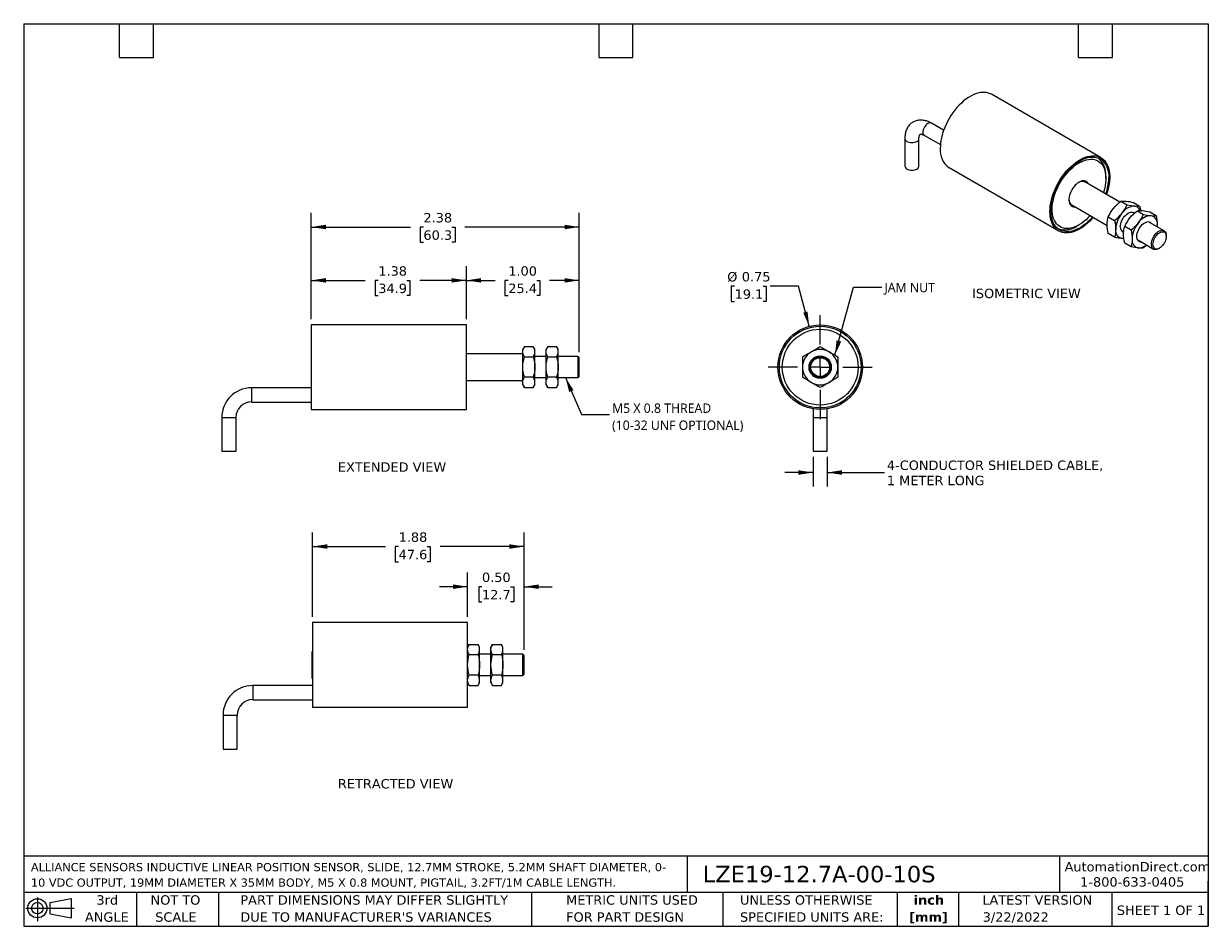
# Model space of a CAD drawing. Header units: inches. Extents: x 0.2 to 10.8, y 0.2 to 8.2.
import ezdxf

# ---------------------------------------------------------------- set-up
doc = ezdxf.new("R2010")
doc.units = ezdxf.units.IN
doc.header["$MEASUREMENT"] = 0
doc.linetypes.add('SLD-Center', pattern=[0.75, 0.6, -0.05, 0.05, -0.05])
doc.linetypes.add('SLD-Solid', pattern=[0])
doc.layers.add('CENTER', color=40, linetype='SLD-Center')
doc.layers.add('DIMENSIONS', color=140, linetype='SLD-Solid', lineweight=25)
doc.layers.add('TEXT', color=140, linetype='SLD-Solid', lineweight=25)
doc.styles.add('SLDTEXTSTYLE0', font='VERDANA.TTF')
doc.styles.add('SLDTEXTSTYLE1', font='VERDANAB.TTF')
doc.styles.add('SLDTEXTSTYLE2', font='SEGOEUI.TTF')
doc.styles.get("Standard").update_dxf_attribs({"font": 'VERDANA.TTF'})
doc.dimstyles.new('SLDDIMSTYLE0', dxfattribs={"dimtxt": 0.084961, "dimasz": 0.13, "dimexe": 0, "dimexo": 0.0625, "dimgap": 0.02124, "dimtad": 0, "dimtih": 1, "dimtoh": 1, "dimrnd": 1e-09, "dimzin": 4, "dimdsep": 46, "dimtxsty": 'SLDTEXTSTYLE0', "dimsah": 1, "dimcen": 0.09, "dimadec": 0, "dimazin": 1, "dimtfac": 1, "dimtofl": 0, "dimtmove": 0, "dimatfit": 3, "dimfxl": 0, "dimfrac": 2, "dimtolj": 1, "dimtzin": 12, "dimarcsym": 0})
doc.dimstyles.new('SLDDIMSTYLE1', dxfattribs={"dimtxt": 0.084961, "dimasz": 0.13, "dimexe": 0, "dimexo": 0.0625, "dimgap": 0.02124, "dimtad": 0, "dimtih": 1, "dimtoh": 1, "dimrnd": 1e-09, "dimzin": 12, "dimdsep": 46, "dimtxsty": 'SLDTEXTSTYLE0', "dimsah": 1, "dimcen": 0.09, "dimadec": 0, "dimazin": 3, "dimtfac": 1, "dimtofl": 0, "dimtmove": 0, "dimatfit": 3, "dimfxl": 0, "dimfrac": 2, "dimtolj": 1, "dimtzin": 12, "dimarcsym": 0})
doc.dimstyles.new('SLDDIMSTYLE2', dxfattribs={"dimtxt": 0.18, "dimasz": 0.13, "dimexe": 0, "dimexo": 0.0625, "dimgap": 0, "dimtad": 0, "dimtih": 1, "dimtoh": 1, "dimdec": 0, "dimrnd": 1e-09, "dimzin": 0, "dimdsep": 46, "dimtxsty": 'Standard', "dimsah": 1, "dimcen": 0.09, "dimadec": 0, "dimazin": 0, "dimtfac": 0.13, "dimtdec": 0, "dimtofl": 0, "dimtmove": 0, "dimatfit": 3, "dimfxl": 0, "dimfrac": 2, "dimtolj": 1, "dimtzin": 0, "dimarcsym": 0})
doc.dimstyles.new('SLDDIMSTYLE3', dxfattribs={"dimtxt": 0.084961, "dimasz": 0.13, "dimexe": 0, "dimexo": 0.0625, "dimgap": 0.02124, "dimtad": 0, "dimtih": 1, "dimtoh": 1, "dimrnd": 1e-09, "dimdsep": 46, "dimtxsty": 'SLDTEXTSTYLE0', "dimsah": 1, "dimcen": 0, "dimadec": 0, "dimazin": 2, "dimtfac": 1, "dimtofl": 0, "dimtmove": 0, "dimatfit": 3, "dimfxl": 0, "dimfrac": 2, "dimtolj": 1, "dimtzin": 12, "dimarcsym": 0})
doc.dimstyles.new('SLDDIMSTYLE4', dxfattribs={"dimtxt": 0.084961, "dimasz": 0.13, "dimexe": 0, "dimexo": 0.0625, "dimgap": 0.02124, "dimtad": 0, "dimtih": 1, "dimtoh": 1, "dimrnd": 1e-09, "dimzin": 12, "dimdsep": 46, "dimtxsty": 'SLDTEXTSTYLE0', "dimsah": 1, "dimcen": 0.09, "dimadec": 0, "dimazin": 3, "dimtfac": 1, "dimtmove": 0, "dimatfit": 0, "dimfxl": 0, "dimfrac": 2, "dimtolj": 1, "dimtzin": 12, "dimarcsym": 0})
doc.dimstyles.new('SLDDIMSTYLE5', dxfattribs={"dimtxt": 0.084961, "dimasz": 0.13, "dimexe": 0, "dimexo": 0.0625, "dimgap": 0.02124, "dimtad": 0, "dimtih": 1, "dimtoh": 1, "dimrnd": 1e-09, "dimzin": 0, "dimdsep": 46, "dimtxsty": 'SLDTEXTSTYLE0', "dimsah": 1, "dimcen": 0.09, "dimadec": 0, "dimazin": 0, "dimtfac": 1, "dimtmove": 0, "dimatfit": 0, "dimfxl": 0, "dimfrac": 2, "dimtolj": 1, "dimtzin": 12, "dimarcsym": 0})

# ---------------------------------------------------------------- blocks, each defined once
blk = doc.blocks.new('Block11')
at = {"color": 7, "linetype": 'SLD-Solid', "lineweight": 18}
for p, q in [((0, 0.113), (0.428, 0.113)), ((0.102, 0.209), (0.102, 0)), ((0.216, 0.164), (0.401, 0.198)), ((0.216, 0.063), (0.216, 0.164)), ((0.401, 0.198), (0.401, 0.029)), ((0.216, 0.063), (0.401, 0.029))]:
    blk.add_line(p, q, dxfattribs=at)
for radius in [0.0846, 0.0506]:
    blk.add_circle((0.102, 0.113), radius, dxfattribs=at)
blk = doc.blocks.new('Block12')
at = {"color": 7, "linetype": 'Continuous'}
blk.add_blockref('Block11', (0, 0), dxfattribs=at)
blk = doc.blocks.new('SW_NOTE_0')
at = {"layer": 'TEXT', "color": 0, "char_height": 0.07292, "attachment_point": 1, "style": 'SLDTEXTSTYLE0'}
for s, insert in [('ALLIANCE SENSORS INDUCTIVE LINEAR POSITION SENSOR, SLIDE, 12.7MM STROKE, 5.2MM SHAFT DIAMETER, 0-', (0, 0.093)), ('10 VDC OUTPUT, 19MM DIAMETER X 35MM BODY, M5 X 0.8 MOUNT, PIGTAIL, 3.2FT/1M CABLE LENGTH.', (0, -0.044))]:
    blk.add_mtext(s, dxfattribs=dict(at, insert=insert))
blk = doc.blocks.new('SW_NOTE_0_1')
at = {"layer": 'TEXT', "color": 0, "char_height": 0.0833, "attachment_point": 2, "style": 'SLDTEXTSTYLE1'}
for s, insert in [('inch', (0.125, 0.106)), ('[mm]', (0.122, -0.045))]:
    blk.add_mtext(s, dxfattribs=dict(at, insert=insert))
blk = doc.blocks.new('SW_NOTE_0_2')
at = {"layer": 'TEXT', "color": 0, "char_height": 0.08333, "attachment_point": 1, "style": 'SLDTEXTSTYLE0'}
for s, insert in [('UNLESS OTHERWISE ', (0, 0.106)), ('SPECIFIED UNITS ARE:', (0, -0.045))]:
    blk.add_mtext(s, dxfattribs=dict(at, insert=insert))
blk = doc.blocks.new('SW_NOTE_0_3')
at = {"layer": 'TEXT', "color": 0, "char_height": 0.08333, "attachment_point": 1, "style": 'SLDTEXTSTYLE0'}
for s, insert in [('PART DIMENSIONS MAY DIFFER SLIGHTLY ', (0, 0.106)), ("DUE TO MANUFACTURER'S VARIANCES", (0, -0.045))]:
    blk.add_mtext(s, dxfattribs=dict(at, insert=insert))
blk = doc.blocks.new('SW_NOTE_0_4')
at = {"layer": 'TEXT', "color": 0, "char_height": 0.0833, "attachment_point": 2, "style": 'SLDTEXTSTYLE0'}
for s, insert in [('NOT TO', (0.207, 0.106)), ('SCALE', (0.211, -0.045))]:
    blk.add_mtext(s, dxfattribs=dict(at, insert=insert))
blk = doc.blocks.new('SW_NOTE_0_5')
at = {"layer": 'TEXT', "color": 0, "char_height": 0.0833, "attachment_point": 2, "style": 'SLDTEXTSTYLE0'}
for s, insert in [('3rd', (0.091, 0.106)), ('ANGLE', (0.087, -0.045))]:
    blk.add_mtext(s, dxfattribs=dict(at, insert=insert))
blk = doc.blocks.new('SW_NOTE_0_6')
at = {"layer": 'TEXT', "color": 0, "char_height": 0.08333, "attachment_point": 1, "style": 'SLDTEXTSTYLE0'}
for s, insert in [('METRIC UNITS USED ', (0, 0.106)), ('FOR PART DESIGN', (0, -0.045))]:
    blk.add_mtext(s, dxfattribs=dict(at, insert=insert))
blk = doc.blocks.new('_D')
at = {"layer": 'DIMENSIONS'}
for p, q in [((4.174, 5.631), (4.174, 6.1)), ((5.174, 5.34), (5.174, 6.1)), ((4.174, 5.975), (4.43, 5.975)), ((4.545, 5.975), (4.516, 5.975)), ((4.516, 5.975), (4.516, 5.84)), ((4.797, 5.975), (4.826, 5.975)), ((4.826, 5.975), (4.826, 5.84)), ((5.174, 5.975), (4.912, 5.975)), ((4.516, 5.84), (4.545, 5.84)), ((4.826, 5.84), (4.797, 5.84))]:
    blk.add_line(p, q, dxfattribs=at)
for points in [[(4.174, 5.975), (4.304, 5.955), (4.304, 5.995)], [(5.174, 5.975), (5.044, 5.995), (5.044, 5.955)]]:
    blk.add_solid(points, dxfattribs=at)
at = {"layer": 'DIMENSIONS', "char_height": 0.0833, "attachment_point": 1, "style": 'SLDTEXTSTYLE0'}
for s, insert in [('1.00', (4.545, 6.1)), ('25.4', (4.545, 5.946))]:
    blk.add_mtext(s, dxfattribs=dict(at, insert=insert))
blk = doc.blocks.new('_D_1')
at = {"layer": 'DIMENSIONS'}
for p, q in [((2.799, 5.631), (2.799, 6.1)), ((4.174, 5.631), (4.174, 6.1)), ((2.799, 5.975), (3.278, 5.975)), ((3.393, 5.975), (3.365, 5.975)), ((3.365, 5.975), (3.365, 5.84)), ((3.646, 5.975), (3.674, 5.975)), ((3.674, 5.975), (3.674, 5.84)), ((4.174, 5.975), (3.761, 5.975)), ((3.365, 5.84), (3.393, 5.84)), ((3.674, 5.84), (3.646, 5.84))]:
    blk.add_line(p, q, dxfattribs=at)
for points in [[(2.799, 5.975), (2.929, 5.955), (2.929, 5.995)], [(4.174, 5.975), (4.044, 5.995), (4.044, 5.955)]]:
    blk.add_solid(points, dxfattribs=at)
at = {"layer": 'DIMENSIONS', "char_height": 0.0833, "attachment_point": 1, "style": 'SLDTEXTSTYLE0'}
for s, insert in [('1.38', (3.393, 6.1)), ('34.9', (3.393, 5.946))]:
    blk.add_mtext(s, dxfattribs=dict(at, insert=insert))
blk = doc.blocks.new('_D_2')
at = {"layer": 'DIMENSIONS'}
for p, q in [((2.799, 5.631), (2.799, 6.573)), ((5.174, 5.34), (5.174, 6.573)), ((2.799, 6.448), (3.678, 6.448)), ((3.793, 6.448), (3.765, 6.448)), ((3.765, 6.448), (3.765, 6.313)), ((4.046, 6.448), (4.074, 6.448)), ((4.074, 6.448), (4.074, 6.313)), ((5.174, 6.448), (4.161, 6.448)), ((3.765, 6.313), (3.793, 6.313)), ((4.074, 6.313), (4.046, 6.313))]:
    blk.add_line(p, q, dxfattribs=at)
for points in [[(2.799, 6.448), (2.929, 6.428), (2.929, 6.468)], [(5.174, 6.448), (5.044, 6.468), (5.044, 6.428)]]:
    blk.add_solid(points, dxfattribs=at)
at = {"layer": 'DIMENSIONS', "char_height": 0.0833, "attachment_point": 1, "style": 'SLDTEXTSTYLE0'}
for s, insert in [('2.38', (3.793, 6.572)), ('60.3', (3.793, 6.418))]:
    blk.add_mtext(s, dxfattribs=dict(at, insert=insert))
blk = doc.blocks.new('SW_NOTE_0_7')
at = {"layer": 'TEXT', "color": 0, "char_height": 0.08333, "attachment_point": 1, "style": 'SLDTEXTSTYLE2'}
for s, insert in [('M5 X 0.8 THREAD', (0.022, 0.097)), ('(10-32 UNF OPTIONAL)', (0.022, -0.054))]:
    blk.add_mtext(s, dxfattribs=dict(at, insert=insert))
blk = doc.blocks.new('_D_3')
at = {"layer": 'DIMENSIONS'}
for p, q in [((6.551, 5.924), (6.522, 5.924)), ((6.522, 5.924), (6.522, 5.789)), ((6.803, 5.924), (6.832, 5.924)), ((6.832, 5.924), (6.832, 5.789)), ((7.117, 5.924), (6.867, 5.924)), ((7.212, 5.569), (7.117, 5.924)), ((6.522, 5.789), (6.551, 5.789)), ((6.832, 5.789), (6.803, 5.789))]:
    blk.add_line(p, q, dxfattribs=at)
blk.add_solid([(7.212, 5.569), (7.198, 5.699), (7.159, 5.689)], dxfattribs=at)
at = {"layer": 'DIMENSIONS', "char_height": 0.0833, "attachment_point": 1, "style": 'SLDTEXTSTYLE0'}
for s, insert in [('%%c', (6.486, 6.049)), ('0.75', (6.615, 6.049)), ('19.1', (6.551, 5.895))]:
    blk.add_mtext(s, dxfattribs=dict(at, insert=insert))
blk = doc.blocks.new('_D_4')
at = {"layer": 'DIMENSIONS'}
for p, q in [((7.247, 4.41), (7.247, 4.147)), ((7.372, 4.41), (7.372, 4.147)), ((7.247, 4.272), (6.997, 4.272)), ((7.372, 4.272), (7.881, 4.272))]:
    blk.add_line(p, q, dxfattribs=at)
for points in [[(7.247, 4.272), (7.117, 4.292), (7.117, 4.252)], [(7.372, 4.272), (7.502, 4.252), (7.502, 4.292)]]:
    blk.add_solid(points, dxfattribs=at)
at = {"layer": 'DIMENSIONS', "char_height": 0.08333, "attachment_point": 1, "style": 'SLDTEXTSTYLE0'}
for s, insert in [('4-CONDUCTOR SHIELDED CABLE,', (7.901, 4.378)), ('1 METER LONG', (7.901, 4.243))]:
    blk.add_mtext(s, dxfattribs=dict(at, insert=insert))
blk = doc.blocks.new('SW_CENTERMARKSYMBOL_0')
at = {"layer": 'CENTER', "color": 0}
for p, q in [((0, 0.2), (0, 0.4615)), ((-0.2, 0), (-0.4615, 0)), ((0, 0), (-0.1, 0)), ((0, 0), (0, 0.1)), ((0, 0), (0, -0.1)), ((0, 0), (0.1, 0)), ((0.2, 0), (0.4615, 0)), ((0, -0.2), (0, -0.4615))]:
    blk.add_line(p, q, dxfattribs=at)
blk = doc.blocks.new('_D_5')
at = {"layer": 'DIMENSIONS'}
for p, q in [((4.185, 2.992), (4.185, 3.385)), ((4.685, 2.701), (4.685, 3.385)), ((4.185, 3.26), (3.935, 3.26)), ((4.312, 3.26), (4.284, 3.26)), ((4.284, 3.26), (4.284, 3.125)), ((4.565, 3.26), (4.593, 3.26)), ((4.593, 3.26), (4.593, 3.125)), ((4.685, 3.26), (4.935, 3.26)), ((4.284, 3.125), (4.312, 3.125)), ((4.593, 3.125), (4.565, 3.125))]:
    blk.add_line(p, q, dxfattribs=at)
for points in [[(4.185, 3.26), (4.055, 3.28), (4.055, 3.24)], [(4.685, 3.26), (4.815, 3.24), (4.815, 3.28)]]:
    blk.add_solid(points, dxfattribs=at)
at = {"layer": 'DIMENSIONS', "char_height": 0.0833, "attachment_point": 1, "style": 'SLDTEXTSTYLE0'}
for s, insert in [('0.50', (4.312, 3.385)), ('12.7', (4.312, 3.231))]:
    blk.add_mtext(s, dxfattribs=dict(at, insert=insert))
blk = doc.blocks.new('_D_6')
at = {"layer": 'DIMENSIONS'}
for p, q in [((2.81, 2.992), (2.81, 3.741)), ((4.685, 2.701), (4.685, 3.741)), ((2.81, 3.616), (3.457, 3.616)), ((3.573, 3.616), (3.544, 3.616)), ((3.544, 3.616), (3.544, 3.481)), ((3.825, 3.616), (3.854, 3.616)), ((3.854, 3.616), (3.854, 3.481)), ((4.685, 3.616), (3.94, 3.616)), ((3.544, 3.481), (3.573, 3.481)), ((3.854, 3.481), (3.825, 3.481))]:
    blk.add_line(p, q, dxfattribs=at)
for points in [[(2.81, 3.616), (2.94, 3.596), (2.94, 3.636)], [(4.685, 3.616), (4.555, 3.636), (4.555, 3.596)]]:
    blk.add_solid(points, dxfattribs=at)
at = {"layer": 'DIMENSIONS', "char_height": 0.0833, "attachment_point": 1, "style": 'SLDTEXTSTYLE0'}
for s, insert in [('1.88', (3.573, 3.741)), ('47.6', (3.573, 3.587))]:
    blk.add_mtext(s, dxfattribs=dict(at, insert=insert))

msp = doc.modelspace()

# ---------------------------------------------------------------- linework, layer by layer
for p, q in [((9.799, 7.062), (8.827, 7.624)), ((8.404, 7.305), (8.296, 7.368)), ((8.233, 7.26), (8.375, 7.178)), ((8.06, 7.232), (8.06, 6.987)), ((8.185, 6.987), (8.185, 7.232)), ((8.452, 6.974), (9.424, 6.413)), ((9.966, 6.668), (9.656, 6.847)), ((9.842, 6.879), (9.842, 6.899)), ((9.539, 6.644), (9.854, 6.462)), ((9.975, 6.676), (10.03, 6.644)), ((10.086, 6.666), (10.141, 6.634)), ((9.863, 6.538), (9.919, 6.506)), ((10.093, 6.568), (10.084, 6.573)), ((10.121, 6.592), (10.176, 6.56)), ((10.232, 6.582), (10.287, 6.55)), ((9.587, 6.457), (9.604, 6.467)), ((9.99, 6.411), (10.001, 6.405)), ((10.009, 6.454), (10.065, 6.422)), ((10.358, 6.414), (10.23, 6.489)), ((10.297, 6.47), (10.296, 6.45)), ((9.919, 6.357), (9.863, 6.389)), ((10.002, 6.346), (9.984, 6.347)), ((10.065, 6.273), (10.009, 6.305)), ((10.136, 6.327), (10.265, 6.253)), ((10.377, 6.363), (10.377, 6.372)), ((10.204, 6.287), (10.176, 6.263)), ((10.311, 6.257), (10.318, 6.261)), ((4.174, 5.581), (2.799, 5.581)), ((2.799, 5.581), (2.799, 5.206)), ((4.174, 5.206), (4.174, 5.581)), ((4.689, 5.388), (4.674, 5.364)), ((4.674, 5.343), (4.674, 5.364)), ((4.689, 5.388), (4.767, 5.388)), ((4.781, 5.364), (4.767, 5.388)), ((4.781, 5.343), (4.781, 5.364)), ((4.895, 5.388), (4.881, 5.364)), ((4.881, 5.343), (4.881, 5.364)), ((4.895, 5.388), (4.973, 5.388)), ((4.987, 5.364), (4.973, 5.388)), ((4.987, 5.343), (4.987, 5.364)), ((4.674, 5.323), (4.174, 5.323)), ((4.674, 5.206), (4.674, 5.343)), ((4.689, 5.297), (4.767, 5.297)), ((4.781, 5.206), (4.781, 5.343)), ((4.881, 5.3), (4.781, 5.3)), ((4.881, 5.206), (4.881, 5.343)), ((4.895, 5.297), (4.973, 5.297)), ((4.987, 5.206), (4.987, 5.343)), ((5.164, 5.3), (4.987, 5.3)), ((5.174, 5.29), (5.164, 5.3)), ((5.164, 5.226), (5.164, 5.3)), ((5.174, 5.125), (5.174, 5.29)), ((2.799, 5.206), (2.799, 4.831)), ((4.174, 4.831), (4.174, 5.206)), ((4.674, 5.07), (4.674, 5.206)), ((4.781, 5.07), (4.781, 5.206)), ((4.881, 5.07), (4.881, 5.206)), ((4.987, 5.07), (4.987, 5.206)), ((5.164, 5.113), (5.164, 5.226)), ((4.174, 5.089), (4.674, 5.089)), ((4.674, 5.049), (4.674, 5.07)), ((4.674, 5.049), (4.689, 5.025)), ((4.767, 5.116), (4.689, 5.116)), ((4.767, 5.025), (4.781, 5.049)), ((4.781, 5.113), (4.881, 5.113)), ((4.781, 5.049), (4.781, 5.07)), ((4.881, 5.049), (4.881, 5.07)), ((4.881, 5.049), (4.895, 5.025)), ((4.973, 5.116), (4.895, 5.116)), ((4.973, 5.025), (4.987, 5.049)), ((4.987, 5.113), (5.164, 5.113)), ((4.987, 5.049), (4.987, 5.07)), ((5.164, 5.113), (5.174, 5.123)), ((5.174, 5.123), (5.174, 5.125)), ((2.799, 5.022), (2.269, 5.022)), ((2.269, 5.022), (2.269, 4.897)), ((4.689, 5.025), (4.767, 5.025)), ((4.895, 5.025), (4.973, 5.025)), ((2.269, 4.897), (2.799, 4.897)), ((2.799, 4.831), (4.174, 4.831)), ((7.247, 4.837), (7.247, 4.76)), ((7.372, 4.76), (7.372, 4.837)), ((2.007, 4.76), (2.007, 4.46)), ((2.007, 4.76), (2.132, 4.76)), ((2.132, 4.46), (2.132, 4.76)), ((7.247, 4.76), (7.247, 4.46)), ((7.247, 4.76), (7.372, 4.76)), ((7.372, 4.46), (7.372, 4.76)), ((2.007, 4.46), (2.132, 4.46)), ((7.247, 4.46), (7.372, 4.46)), ((4.185, 2.942), (2.81, 2.942)), ((2.81, 2.942), (2.81, 2.567)), ((4.185, 2.567), (4.185, 2.942)), ((4.199, 2.749), (4.185, 2.724)), ((4.199, 2.749), (4.277, 2.749)), ((4.291, 2.724), (4.277, 2.749)), ((4.405, 2.749), (4.391, 2.724)), ((4.405, 2.749), (4.484, 2.749)), ((4.498, 2.724), (4.484, 2.749)), ((2.81, 2.684), (2.805, 2.684)), ((2.805, 2.684), (2.805, 2.461)), ((4.199, 2.658), (4.277, 2.658)), ((4.291, 2.703), (4.291, 2.724)), ((4.291, 2.567), (4.291, 2.703)), ((4.391, 2.661), (4.291, 2.661)), ((4.391, 2.703), (4.391, 2.724)), ((4.391, 2.567), (4.391, 2.703)), ((4.405, 2.658), (4.484, 2.658)), ((4.498, 2.703), (4.498, 2.724)), ((4.498, 2.567), (4.498, 2.703)), ((4.675, 2.661), (4.498, 2.661)), ((4.685, 2.651), (4.675, 2.661)), ((4.675, 2.587), (4.675, 2.661)), ((4.685, 2.485), (4.685, 2.651)), ((2.81, 2.567), (2.81, 2.192)), ((4.185, 2.192), (4.185, 2.567)), ((4.291, 2.431), (4.291, 2.567)), ((4.391, 2.431), (4.391, 2.567)), ((4.498, 2.431), (4.498, 2.567)), ((4.675, 2.474), (4.675, 2.587)), ((2.805, 2.461), (2.805, 2.45)), ((2.805, 2.45), (2.81, 2.45)), ((4.277, 2.476), (4.199, 2.476)), ((4.291, 2.474), (4.391, 2.474)), ((4.291, 2.41), (4.291, 2.431)), ((4.391, 2.41), (4.391, 2.431)), ((4.484, 2.476), (4.405, 2.476)), ((4.498, 2.474), (4.675, 2.474)), ((4.498, 2.41), (4.498, 2.431)), ((4.675, 2.474), (4.685, 2.484)), ((4.685, 2.484), (4.685, 2.485)), ((2.81, 2.383), (2.28, 2.383)), ((2.28, 2.383), (2.28, 2.258)), ((4.185, 2.41), (4.199, 2.385)), ((4.199, 2.385), (4.277, 2.385)), ((4.277, 2.385), (4.291, 2.41)), ((4.391, 2.41), (4.405, 2.385)), ((4.405, 2.385), (4.484, 2.385)), ((4.484, 2.385), (4.498, 2.41)), ((2.28, 2.258), (2.81, 2.258)), ((2.018, 2.121), (2.018, 1.821)), ((2.018, 2.121), (2.143, 2.121)), ((2.143, 1.821), (2.143, 2.121)), ((2.81, 2.192), (4.185, 2.192)), ((2.018, 1.821), (2.143, 1.821))]:
    msp.add_line(p, q)
at = {"flags": 128}
for points in [[(8.827, 7.624), (8.817, 7.629), (8.801, 7.635), (8.784, 7.639), (8.765, 7.641), (8.747, 7.641), (8.727, 7.639), (8.707, 7.634), (8.686, 7.627), (8.665, 7.619), (8.644, 7.608), (8.623, 7.595), (8.602, 7.581), (8.581, 7.565), (8.561, 7.547), (8.541, 7.527), (8.522, 7.506), (8.503, 7.484), (8.486, 7.46), (8.469, 7.436), (8.453, 7.41), (8.439, 7.384), (8.426, 7.358), (8.414, 7.331), (8.403, 7.304), (8.395, 7.276), (8.387, 7.249), (8.381, 7.223), (8.377, 7.196), (8.375, 7.171), (8.374, 7.146)], [(8.296, 7.368), (8.289, 7.371), (8.281, 7.371), (8.273, 7.369), (8.264, 7.365), (8.256, 7.359), (8.247, 7.351), (8.24, 7.342), (8.233, 7.332), (8.228, 7.321), (8.223, 7.31), (8.221, 7.299), (8.22, 7.288), (8.221, 7.279), (8.223, 7.271), (8.228, 7.264), (8.233, 7.26), (8.233, 7.26)], [(8.06, 7.232), (8.062, 7.225), (8.065, 7.218), (8.071, 7.212), (8.079, 7.207), (8.088, 7.202), (8.099, 7.199), (8.111, 7.197), (8.123, 7.196), (8.135, 7.197), (8.147, 7.199), (8.158, 7.202), (8.167, 7.207), (8.175, 7.212), (8.181, 7.218), (8.184, 7.225), (8.185, 7.232)], [(9.346, 6.585), (9.347, 6.609), (9.349, 6.635), (9.354, 6.661), (9.359, 6.688), (9.367, 6.715), (9.376, 6.742), (9.386, 6.769), (9.398, 6.796), (9.411, 6.823), (9.426, 6.849), (9.441, 6.874), (9.458, 6.899), (9.476, 6.922), (9.494, 6.945), (9.513, 6.966), (9.533, 6.985), (9.554, 7.003), (9.575, 7.02), (9.595, 7.034), (9.617, 7.047), (9.638, 7.057), (9.659, 7.066), (9.679, 7.073), (9.699, 7.077), (9.719, 7.08), (9.738, 7.08), (9.756, 7.078), (9.773, 7.074), (9.789, 7.067), (9.804, 7.059), (9.818, 7.049), (9.831, 7.036), (9.842, 7.022), (9.852, 7.006), (9.86, 6.988), (9.866, 6.969), (9.871, 6.948), (9.875, 6.926), (9.876, 6.903), (9.876, 6.878), (9.875, 6.853), (9.871, 6.827), (9.866, 6.801), (9.86, 6.774), (9.852, 6.747), (9.848, 6.736)], [(9.724, 6.537), (9.721, 6.534), (9.702, 6.513), (9.683, 6.494), (9.663, 6.477), (9.642, 6.462), (9.622, 6.448), (9.601, 6.436), (9.58, 6.426), (9.56, 6.418), (9.54, 6.412), (9.52, 6.408), (9.501, 6.407), (9.483, 6.407), (9.466, 6.41), (9.449, 6.415), (9.434, 6.422), (9.419, 6.431), (9.406, 6.441), (9.395, 6.454), (9.384, 6.469), (9.375, 6.485), (9.368, 6.504), (9.362, 6.523), (9.358, 6.544), (9.356, 6.566), (9.355, 6.59), (9.356, 6.614), (9.358, 6.639), (9.362, 6.665), (9.368, 6.691), (9.375, 6.717), (9.384, 6.744), (9.395, 6.771), (9.406, 6.797), (9.419, 6.823), (9.434, 6.849), (9.449, 6.873), (9.466, 6.897), (9.483, 6.92), (9.501, 6.942), (9.52, 6.962), (9.54, 6.981), (9.56, 6.998), (9.58, 7.014), (9.601, 7.027), (9.622, 7.039), (9.642, 7.049), (9.663, 7.057), (9.683, 7.063), (9.702, 7.067), (9.721, 7.068), (9.739, 7.068), (9.757, 7.065), (9.773, 7.06), (9.789, 7.054), (9.803, 7.045), (9.816, 7.034), (9.828, 7.021), (9.838, 7.006), (9.847, 6.99), (9.854, 6.972), (9.86, 6.952), (9.864, 6.931), (9.867, 6.909), (9.868, 6.886), (9.868, 6.886)], [(9.513, 6.943), (9.532, 6.962), (9.551, 6.979), (9.571, 6.995), (9.591, 7.008), (9.611, 7.02), (9.631, 7.03), (9.65, 7.038), (9.67, 7.044), (9.689, 7.047), (9.707, 7.049), (9.724, 7.048), (9.741, 7.045), (9.757, 7.041), (9.772, 7.034), (9.785, 7.024), (9.798, 7.013), (9.809, 7.001), (9.818, 6.986), (9.826, 6.969), (9.832, 6.951), (9.837, 6.932), (9.84, 6.911), (9.842, 6.889), (9.842, 6.866), (9.84, 6.842), (9.837, 6.817), (9.832, 6.792), (9.825, 6.766), (9.82, 6.752)], [(8.06, 6.987), (8.062, 6.98), (8.065, 6.974), (8.071, 6.967), (8.079, 6.962), (8.088, 6.957), (8.099, 6.954), (8.111, 6.952), (8.123, 6.951), (8.135, 6.952), (8.147, 6.954), (8.158, 6.957), (8.167, 6.962), (8.175, 6.967), (8.181, 6.974), (8.184, 6.98), (8.185, 6.987)], [(9.704, 6.549), (9.686, 6.531), (9.667, 6.513), (9.647, 6.496), (9.628, 6.482), (9.608, 6.469), (9.588, 6.458), (9.568, 6.449), (9.548, 6.442), (9.529, 6.438), (9.511, 6.435), (9.493, 6.435), (9.476, 6.436), (9.459, 6.44), (9.444, 6.446), (9.43, 6.454), (9.417, 6.464), (9.405, 6.476), (9.395, 6.49), (9.386, 6.506), (9.379, 6.523), (9.373, 6.542), (9.369, 6.562), (9.367, 6.583), (9.366, 6.606), (9.367, 6.63), (9.37, 6.654), (9.374, 6.679), (9.38, 6.704), (9.387, 6.73), (9.396, 6.756), (9.407, 6.781), (9.419, 6.807), (9.432, 6.831), (9.446, 6.856), (9.462, 6.879), (9.478, 6.902), (9.495, 6.923), (9.513, 6.943), (9.513, 6.943)], [(9.687, 6.829), (9.685, 6.834), (9.679, 6.843), (9.671, 6.85), (9.662, 6.854), (9.652, 6.857), (9.641, 6.858), (9.63, 6.856), (9.618, 6.852), (9.606, 6.846), (9.594, 6.839), (9.582, 6.829), (9.57, 6.818), (9.559, 6.805), (9.549, 6.791), (9.54, 6.777), (9.532, 6.761), (9.525, 6.745), (9.52, 6.73), (9.517, 6.714), (9.515, 6.699), (9.515, 6.685), (9.516, 6.671), (9.519, 6.66), (9.524, 6.649), (9.53, 6.641), (9.538, 6.634), (9.546, 6.629), (9.556, 6.626), (9.567, 6.626), (9.57, 6.626)], [(9.731, 6.533), (9.719, 6.52), (9.699, 6.499), (9.679, 6.481), (9.659, 6.464), (9.638, 6.448), (9.617, 6.435), (9.595, 6.423), (9.575, 6.413), (9.554, 6.405), (9.533, 6.4), (9.513, 6.397), (9.494, 6.395), (9.476, 6.396), (9.458, 6.399), (9.441, 6.404), (9.426, 6.412), (9.411, 6.421), (9.398, 6.433), (9.386, 6.446), (9.376, 6.461), (9.367, 6.478), (9.359, 6.496), (9.354, 6.516), (9.349, 6.538), (9.347, 6.561), (9.346, 6.585)], [(9.97, 6.45), (9.971, 6.463), (9.974, 6.477), (9.978, 6.491), (9.984, 6.505), (9.991, 6.519), (9.999, 6.532), (10.008, 6.543), (10.019, 6.554), (10.029, 6.563), (10.04, 6.57), (10.051, 6.576), (10.062, 6.579), (10.072, 6.58), (10.081, 6.579), (10.089, 6.575), (10.096, 6.57)], [(10.089, 6.576), (10.089, 6.576), (10.095, 6.57)], [(10.001, 6.401), (9.998, 6.402), (9.99, 6.405)], [(10.116, 6.366), (10.117, 6.379), (10.12, 6.393), (10.124, 6.407), (10.13, 6.421), (10.137, 6.434), (10.145, 6.447), (10.154, 6.459), (10.164, 6.47), (10.175, 6.479), (10.186, 6.486), (10.197, 6.492), (10.207, 6.495), (10.217, 6.496), (10.227, 6.495), (10.235, 6.491), (10.242, 6.486), (10.248, 6.478), (10.248, 6.478)], [(10.247, 6.312), (10.25, 6.326), (10.254, 6.34), (10.261, 6.353), (10.268, 6.366), (10.277, 6.378), (10.286, 6.39), (10.296, 6.399), (10.307, 6.407), (10.317, 6.413), (10.328, 6.417), (10.338, 6.419), (10.347, 6.418), (10.356, 6.416), (10.363, 6.411), (10.369, 6.404), (10.373, 6.396), (10.376, 6.385), (10.377, 6.374), (10.377, 6.372)], [(10.306, 6.256), (10.296, 6.253), (10.287, 6.253), (10.279, 6.256), (10.272, 6.26), (10.267, 6.266), (10.263, 6.275), (10.26, 6.284), (10.259, 6.295), (10.26, 6.307), (10.263, 6.32), (10.267, 6.333), (10.273, 6.346), (10.279, 6.358), (10.287, 6.37), (10.296, 6.38), (10.306, 6.389), (10.316, 6.396), (10.326, 6.401), (10.336, 6.405), (10.345, 6.406), (10.354, 6.404), (10.361, 6.401), (10.367, 6.396), (10.372, 6.389), (10.376, 6.38), (10.377, 6.369), (10.377, 6.358), (10.376, 6.345), (10.372, 6.332), (10.367, 6.319), (10.361, 6.307), (10.353, 6.295), (10.345, 6.284), (10.336, 6.274), (10.326, 6.266), (10.316, 6.26), (10.306, 6.256)], [(10.297, 6.47), (10.296, 6.453), (10.296, 6.45)], [(10.002, 6.347), (9.997, 6.347), (9.984, 6.347)], [(10.155, 6.316), (10.154, 6.316), (10.145, 6.317), (10.137, 6.321), (10.13, 6.326), (10.124, 6.334), (10.12, 6.343), (10.117, 6.354), (10.116, 6.366)], [(10.311, 6.257), (10.311, 6.257), (10.3, 6.252), (10.29, 6.249), (10.28, 6.248), (10.271, 6.25), (10.263, 6.253), (10.256, 6.259), (10.251, 6.267), (10.248, 6.276), (10.246, 6.287), (10.245, 6.299), (10.247, 6.312)]]:
    msp.add_lwpolyline(points, dxfattribs=at)
for radius in [0.375, 0.362, 0.362, 0.336, 0.0984, 0.0935, 0.0835]:
    msp.add_circle((7.31, 5.206), radius)
for centre, radius, start, end in [((8.562, 7.127), 0.189, 174.3975, 234.2903), ((9.654, 6.915), 0.188, 355.1339, 49.9), ((9.632, 6.796), 0.0561, 64.5821, 123.4908), ((9.409, 6.893), 0.459, 340.4906, 359.0684), ((9.572, 6.692), 0.0579, 177.528, 234.4098), ((10.104, 6.49), 0.144, 93.4295, 146.5651), ((10.09, 6.576), 0.0582, 18.2623, 83.9702), ((10.17, 6.415), 0.242, 140.2279, 177.3607), ((10.25, 6.406), 0.144, 93.4295, 146.5651), ((10.229, 6.481), 0.0693, 350.7481, 79.4532), ((9.478, 6.614), 0.191, 250.5075, 304.4693), ((9.997, 6.415), 0.0693, 170.7481, 259.4532), ((10.015, 6.444), 0.0452, 172.308, 250.6909), ((10.316, 6.33), 0.242, 140.2279, 177.3607), ((10.216, 6.461), 0.0359, 29.631, 59.3612), ((10.143, 6.33), 0.0693, 170.7481, 259.4532), ((10.154, 6.353), 0.0366, 240.945, 270.0736), ((10.13, 6.375), 0.113, 269.8601, 309.6275), ((7.31, 5.206), 0.157, 60, 120), ((7.31, 5.206), 0.157, 120, 180), ((7.31, 5.206), 0.157, 0, 60), ((7.31, 5.206), 0.157, 180, 240), ((7.31, 5.206), 0.157, 300, 0), ((7.31, 5.206), 0.157, 240, 300), ((2.269, 4.76), 0.263, 90, 180), ((2.269, 4.76), 0.138, 90, 180), ((2.28, 2.121), 0.263, 90, 180), ((2.28, 2.121), 0.138, 90, 180)]:
    msp.add_arc(centre, radius, start, end)
for points, knots in [([(8.295, 7.368), (8.292, 7.37), (8.283, 7.375), (8.268, 7.382), (8.251, 7.388), (8.234, 7.392), (8.218, 7.395), (8.201, 7.396), (8.185, 7.395), (8.168, 7.392), (8.153, 7.388), (8.138, 7.381), (8.124, 7.373), (8.111, 7.362), (8.098, 7.35), (8.088, 7.336), (8.079, 7.321), (8.072, 7.305), (8.067, 7.288), (8.063, 7.27), (8.061, 7.251), (8.061, 7.239), (8.06, 7.232)], [0, 0, 0, 0, 0.03643, 0.086732, 0.137172, 0.187516, 0.237546, 0.287124, 0.336235, 0.384995, 0.433635, 0.482473, 0.531893, 0.58232, 0.634129, 0.687858, 0.737712, 0.788801, 0.841085, 0.894346, 0.948222, 1, 1, 1, 1]), ([(8.185, 7.232), (8.185, 7.233), (8.185, 7.237), (8.186, 7.243), (8.187, 7.25), (8.188, 7.257), (8.19, 7.262), (8.192, 7.265), (8.193, 7.268), (8.195, 7.269), (8.196, 7.27), (8.196, 7.27), (8.199, 7.271), (8.202, 7.271), (8.207, 7.27), (8.213, 7.269), (8.22, 7.266), (8.227, 7.263), (8.231, 7.261), (8.233, 7.26)], [0, 0, 0, 0, 0.009821, 0.064485, 0.119072, 0.17388, 0.229371, 0.286424, 0.346651, 0.413075, 0.492673, 0.596251, 0.663303, 0.727484, 0.788538, 0.848201, 0.907505, 0.9668, 1, 1, 1, 1]), ([(10.141, 6.634), (10.145, 6.621), (10.148, 6.607), (10.149, 6.594), (10.149, 6.593)], [0, 0, 0, 0, 0.990299, 1, 1, 1, 1])]:
    msp.add_open_spline(points, degree=3, knots=knots)
for points in [[(9.909, 6.613), (9.928, 6.636), (9.951, 6.657), (9.975, 6.676)], [(9.975, 6.676), (9.987, 6.678), (10.002, 6.679), (10.021, 6.677)], [(9.984, 6.569), (10.003, 6.593), (10.018, 6.618), (10.03, 6.644)], [(10.021, 6.677), (10.04, 6.675), (10.062, 6.671), (10.086, 6.666)], [(10.03, 6.644), (10.054, 6.639), (10.077, 6.635), (10.096, 6.634)], [(10.096, 6.634), (10.115, 6.632), (10.129, 6.632), (10.141, 6.634)], [(9.854, 6.469), (9.854, 6.495), (9.857, 6.517), (9.863, 6.538)], [(9.863, 6.538), (9.876, 6.564), (9.89, 6.589), (9.909, 6.613)], [(9.919, 6.506), (9.943, 6.525), (9.965, 6.546), (9.984, 6.569)], [(10.009, 6.454), (10.021, 6.48), (10.036, 6.505), (10.055, 6.529)], [(10.055, 6.529), (10.074, 6.552), (10.096, 6.573), (10.121, 6.592)], [(10.121, 6.592), (10.133, 6.594), (10.147, 6.594), (10.166, 6.593)], [(10.13, 6.485), (10.149, 6.509), (10.164, 6.534), (10.176, 6.56)], [(10.166, 6.593), (10.185, 6.591), (10.208, 6.587), (10.232, 6.582)], [(10.176, 6.56), (10.2, 6.555), (10.223, 6.551), (10.242, 6.549)], [(10.242, 6.549), (10.261, 6.548), (10.275, 6.548), (10.287, 6.55)], [(10.287, 6.55), (10.293, 6.522), (10.297, 6.496), (10.297, 6.47)], [(9.863, 6.389), (9.857, 6.417), (9.854, 6.444), (9.854, 6.469)], [(9.919, 6.506), (9.925, 6.478), (9.929, 6.451), (9.929, 6.426)], [(9.929, 6.426), (9.929, 6.4), (9.925, 6.378), (9.919, 6.357)], [(9.999, 6.385), (9.999, 6.41), (10.003, 6.433), (10.009, 6.454)], [(10.065, 6.422), (10.089, 6.441), (10.111, 6.461), (10.13, 6.485)], [(10.065, 6.422), (10.071, 6.394), (10.075, 6.367), (10.075, 6.342)], [(9.984, 6.347), (9.965, 6.348), (9.943, 6.352), (9.919, 6.357)], [(10.009, 6.305), (10.003, 6.333), (9.999, 6.36), (9.999, 6.385)], [(10.075, 6.342), (10.075, 6.316), (10.071, 6.294), (10.065, 6.273)], [(10.13, 6.262), (10.111, 6.264), (10.089, 6.268), (10.065, 6.273)], [(10.176, 6.263), (10.164, 6.261), (10.149, 6.261), (10.13, 6.262)], [(4.674, 5.343), (4.674, 5.358), (4.68, 5.373), (4.689, 5.388)], [(4.781, 5.343), (4.781, 5.358), (4.775, 5.373), (4.767, 5.388)], [(4.881, 5.343), (4.881, 5.358), (4.886, 5.373), (4.895, 5.388)], [(4.987, 5.343), (4.987, 5.358), (4.982, 5.373), (4.973, 5.388)], [(7.231, 5.343), (7.258, 5.358), (7.284, 5.373), (7.31, 5.388)], [(7.31, 5.388), (7.335, 5.373), (7.361, 5.358), (7.388, 5.343)], [(4.689, 5.297), (4.68, 5.312), (4.674, 5.327), (4.674, 5.343)], [(4.674, 5.206), (4.674, 5.237), (4.68, 5.268), (4.689, 5.297)], [(4.767, 5.297), (4.775, 5.312), (4.781, 5.327), (4.781, 5.343)], [(4.767, 5.297), (4.775, 5.268), (4.781, 5.237), (4.781, 5.206)], [(4.895, 5.297), (4.886, 5.312), (4.881, 5.327), (4.881, 5.343)], [(4.881, 5.206), (4.881, 5.237), (4.886, 5.268), (4.895, 5.297)], [(4.973, 5.297), (4.982, 5.312), (4.987, 5.327), (4.987, 5.343)], [(4.973, 5.297), (4.982, 5.268), (4.987, 5.237), (4.987, 5.206)], [(7.152, 5.297), (7.178, 5.312), (7.204, 5.327), (7.231, 5.343)], [(7.152, 5.297), (7.152, 5.268), (7.152, 5.237), (7.152, 5.206)], [(7.388, 5.343), (7.415, 5.327), (7.441, 5.312), (7.467, 5.297)], [(7.467, 5.297), (7.467, 5.268), (7.467, 5.237), (7.467, 5.206)], [(4.689, 5.116), (4.68, 5.145), (4.674, 5.175), (4.674, 5.206)], [(4.781, 5.206), (4.781, 5.175), (4.775, 5.145), (4.767, 5.116)], [(4.895, 5.116), (4.886, 5.145), (4.881, 5.175), (4.881, 5.206)], [(4.987, 5.206), (4.987, 5.175), (4.982, 5.145), (4.973, 5.116)], [(7.152, 5.206), (7.152, 5.175), (7.152, 5.145), (7.152, 5.116)], [(7.467, 5.206), (7.467, 5.175), (7.467, 5.145), (7.467, 5.116)], [(4.674, 5.07), (4.674, 5.086), (4.68, 5.101), (4.689, 5.116)], [(4.689, 5.025), (4.68, 5.039), (4.674, 5.055), (4.674, 5.07)], [(4.781, 5.07), (4.781, 5.086), (4.775, 5.101), (4.767, 5.116)], [(4.767, 5.025), (4.775, 5.039), (4.781, 5.055), (4.781, 5.07)], [(4.881, 5.07), (4.881, 5.086), (4.886, 5.101), (4.895, 5.116)], [(4.895, 5.025), (4.886, 5.039), (4.881, 5.055), (4.881, 5.07)], [(4.987, 5.07), (4.987, 5.086), (4.982, 5.101), (4.973, 5.116)], [(4.973, 5.025), (4.982, 5.039), (4.987, 5.055), (4.987, 5.07)], [(7.231, 5.07), (7.204, 5.086), (7.178, 5.101), (7.152, 5.116)], [(7.31, 5.025), (7.284, 5.039), (7.258, 5.055), (7.231, 5.07)], [(7.388, 5.07), (7.361, 5.055), (7.335, 5.039), (7.31, 5.025)], [(7.467, 5.116), (7.441, 5.101), (7.415, 5.086), (7.388, 5.07)], [(4.185, 2.703), (4.185, 2.719), (4.191, 2.734), (4.199, 2.749)], [(4.291, 2.703), (4.291, 2.719), (4.286, 2.734), (4.277, 2.749)], [(4.391, 2.703), (4.391, 2.719), (4.397, 2.734), (4.405, 2.749)], [(4.498, 2.703), (4.498, 2.719), (4.492, 2.734), (4.484, 2.749)], [(4.199, 2.658), (4.191, 2.673), (4.185, 2.688), (4.185, 2.703)], [(4.185, 2.567), (4.185, 2.598), (4.191, 2.628), (4.199, 2.658)], [(4.277, 2.658), (4.286, 2.673), (4.291, 2.688), (4.291, 2.703)], [(4.277, 2.658), (4.286, 2.628), (4.291, 2.598), (4.291, 2.567)], [(4.405, 2.658), (4.397, 2.673), (4.391, 2.688), (4.391, 2.703)], [(4.391, 2.567), (4.391, 2.598), (4.397, 2.628), (4.405, 2.658)], [(4.484, 2.658), (4.492, 2.673), (4.498, 2.688), (4.498, 2.703)], [(4.484, 2.658), (4.492, 2.628), (4.498, 2.598), (4.498, 2.567)], [(4.199, 2.476), (4.191, 2.506), (4.185, 2.536), (4.185, 2.567)], [(4.291, 2.567), (4.291, 2.536), (4.286, 2.506), (4.277, 2.476)], [(4.405, 2.476), (4.397, 2.506), (4.391, 2.536), (4.391, 2.567)], [(4.498, 2.567), (4.498, 2.536), (4.492, 2.506), (4.484, 2.476)], [(4.185, 2.431), (4.185, 2.446), (4.191, 2.461), (4.199, 2.476)], [(4.199, 2.385), (4.191, 2.4), (4.185, 2.415), (4.185, 2.431)], [(4.291, 2.431), (4.291, 2.446), (4.286, 2.461), (4.277, 2.476)], [(4.277, 2.385), (4.286, 2.4), (4.291, 2.415), (4.291, 2.431)], [(4.391, 2.431), (4.391, 2.446), (4.397, 2.461), (4.405, 2.476)], [(4.405, 2.385), (4.397, 2.4), (4.391, 2.415), (4.391, 2.431)], [(4.498, 2.431), (4.498, 2.446), (4.492, 2.461), (4.484, 2.476)], [(4.484, 2.385), (4.492, 2.4), (4.498, 2.415), (4.498, 2.431)]]:
    msp.add_open_spline(points, degree=3)
at = {"layer": 'TEXT'}
for p, q in [((0.25, 8.25), (10.75, 8.25)), ((0.25, 8.25), (0.25, 0.25)), ((1.1, 7.95), (1.1, 8.25)), ((1.4, 7.95), (1.4, 8.25)), ((5.35, 7.95), (5.35, 8.25)), ((5.65, 7.95), (5.65, 8.25)), ((9.6, 7.95), (9.6, 8.25)), ((9.9, 7.95), (9.9, 8.25)), ((10.75, 8.25), (10.75, 0.25)), ((1.1, 7.95), (1.4, 7.95)), ((5.35, 7.95), (5.65, 7.95)), ((9.6, 7.95), (9.9, 7.95)), ((10.75, 0.871), (0.25, 0.871)), ((6.132, 0.871), (6.132, 0.55)), ((9.432, 0.871), (9.432, 0.55)), ((10.75, 0.25), (10.75, 0.65)), ((10.75, 0.55), (0.25, 0.55)), ((1.25, 0.55), (1.25, 0.25)), ((1.977, 0.55), (1.977, 0.25)), ((4.75, 0.55), (4.75, 0.25)), ((6.448, 0.55), (6.448, 0.25)), ((7.993, 0.55), (7.993, 0.25)), ((8.536, 0.55), (8.536, 0.25)), ((9.896, 0.55), (9.896, 0.25)), ((0.25, 0.25), (10.75, 0.25))]:
    msp.add_line(p, q, dxfattribs=at)

# ---------------------------------------------------------------- block references
at = {"layer": 'CENTER'}
msp.add_blockref('SW_CENTERMARKSYMBOL_0', (7.31, 5.206), dxfattribs=at)
at = {"layer": 'TEXT'}
for name, p in [('SW_NOTE_0_7', (5.443, 4.787)), ('SW_NOTE_0', (0.314, 0.718)), ('SW_NOTE_0_5', (0.9, 0.419)), ('SW_NOTE_0_4', (1.388, 0.419)), ('SW_NOTE_0_3', (2.17, 0.419)), ('SW_NOTE_0_6', (5.058, 0.419)), ('SW_NOTE_0_2', (6.599, 0.419)), ('SW_NOTE_0_1', (8.148, 0.419)), ('Block12', (0.269, 0.297))]:
    msp.add_blockref(name, p, dxfattribs=at)

# ---------------------------------------------------------------- texts
for s, insert, char_height, attachment_point, style in [('JAM NUT', (7.879, 5.953), 0.0833, 1, 'SLDTEXTSTYLE2'), ('ISOMETRIC VIEW', (8.656, 5.901), 0.08333, 1, 'SLDTEXTSTYLE0'), ('EXTENDED VIEW', (3.035, 4.362), 0.08333, 1, 'SLDTEXTSTYLE0'), ('RETRACTED VIEW', (3.035, 1.555), 0.08333, 1, 'SLDTEXTSTYLE0'), ('LZE19-12.7A-00-10S', (6.268, 0.786), 0.14583, 1, 'SLDTEXTSTYLE0'), ('AutomationDirect.com', (9.476, 0.82), 0.08333, 1, 'SLDTEXTSTYLE0'), ('1-800-633-0405', (9.614, 0.685), 0.08333, 1, 'SLDTEXTSTYLE0'), ('LATEST VERSION', (9.234, 0.525), 0.08333, 2, 'SLDTEXTSTYLE0'), ('SHEET 1 OF 1', (9.939, 0.434), 0.08333, 1, 'SLDTEXTSTYLE0'), ('3/22/2022', (9.043, 0.374), 0.0833, 2, 'SLDTEXTSTYLE0')]:
    msp.add_mtext(s, dxfattribs=dict(at, insert=insert, char_height=char_height, attachment_point=attachment_point, style=style))

# ---------------------------------------------------------------- dimensions: what is measured, and where the dimension line sits
at = {"layer": 'DIMENSIONS'}
for base, p1, p2, dimstyle, picture, middle in [((5.17449774, 6.447579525), (2.79949774, 5.581437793), (5.17449774, 5.289937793), 'SLDDIMSTYLE1', '_D_2', (3.919694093, 6.447579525)), ((4.17449774, 5.97513858), (2.79949774, 5.581437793), (4.17449774, 5.581437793), 'SLDDIMSTYLE1', '_D_1', (3.519298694, 5.97513858)), ((5.174, 5.975), (4.174, 5.581), (5.174, 5.29), 'SLDDIMSTYLE0', '_D', (4.671, 5.975)), ((4.685011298, 3.616291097), (2.810011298, 2.94200719), (4.685011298, 2.65050719), 'SLDDIMSTYLE1', '_D_6', (3.698790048, 3.616291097)), ((4.685, 3.26), (4.185, 2.942), (4.685, 2.651), 'SLDDIMSTYLE5', '_D_5', (4.438, 3.26))]:
    dim = msp.add_linear_dim(base=base, p1=p1, p2=p2, dimstyle=dimstyle, dxfattribs=at)
    dim.commit()
    dim.dimension.update_dxf_attribs({"geometry": picture, "text_midpoint": middle, "dimtype": 160})
dim = msp.add_diameter_dim_2p(p1=(7.407, 4.844), p2=(7.212, 5.569), dimstyle='SLDDIMSTYLE3', dxfattribs=at)
dim.commit()
dim.dimension.update_dxf_attribs({"geometry": '_D_3', "text_midpoint": (6.677, 5.924), "dimtype": 163})
dim = msp.add_linear_dim(base=(7.372, 4.272), p1=(7.247, 4.46), p2=(7.372, 4.46), angle=0, text='4-CONDUCTOR SHIELDED CABLE,\\P1 METER LONG', dimstyle='SLDDIMSTYLE4', dxfattribs=at)
dim.commit()
dim.dimension.update_dxf_attribs({"geometry": '_D_4', "text_midpoint": (8.854, 4.272), "dimtype": 160})

# ---------------------------------------------------------------- leaders
at = {"layer": 'TEXT'}
for points in [[(7.441, 5.313), (7.606, 5.914), (7.856, 5.914)], [(5.053, 5.113), (5.193, 4.787), (5.443, 4.787)]]:
    msp.add_leader(points, dimstyle='SLDDIMSTYLE2', dxfattribs=at)

doc.saveas('drawing.dxf')
